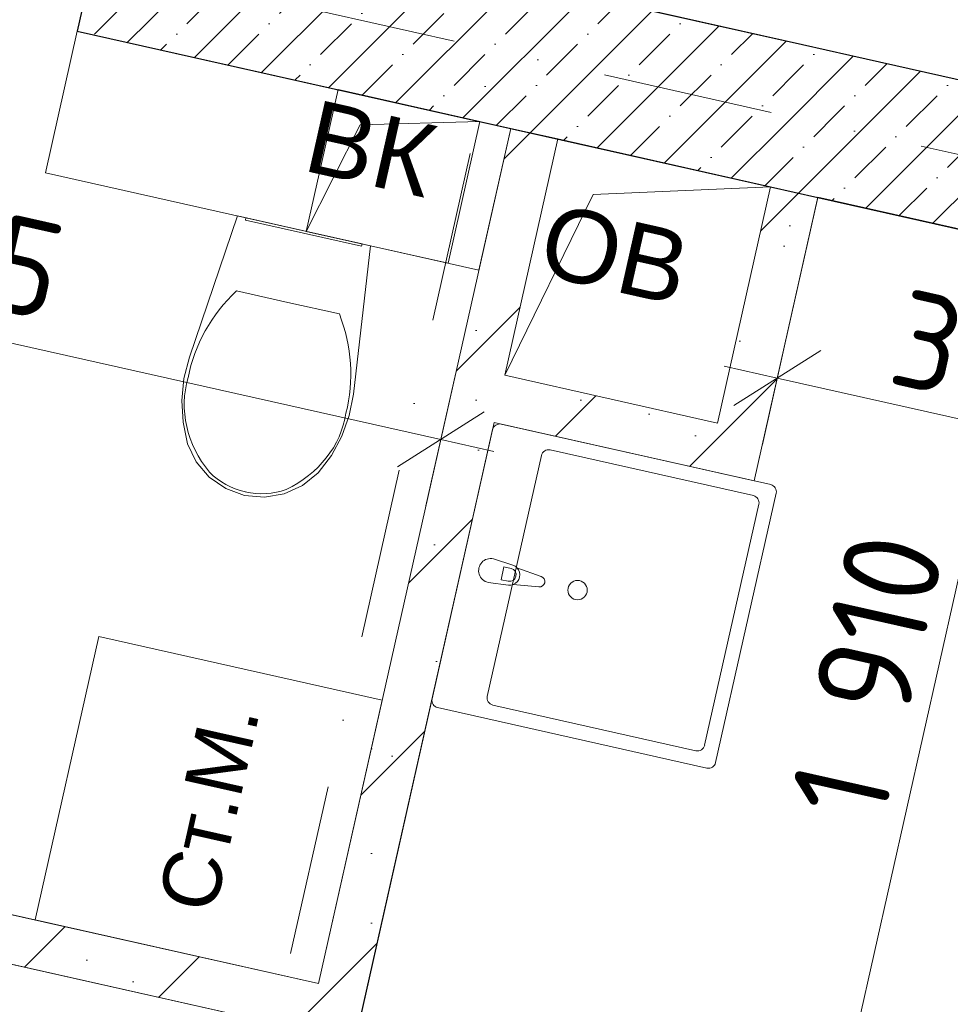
# Model space of a CAD drawing. Header units: millimetres. Extents: x -7213913 to -6937159, y 6128912 to 6404062.
# Tile 104 of 208: x -7192622 to -7190701, y 6165960 to 6167993. Entities that reach past the tile are written whole.
import ezdxf
from ezdxf.enums import TextEntityAlignment as Align

# ---------------------------------------------------------------- set-up
doc = ezdxf.new("R2010")
doc.units = ezdxf.units.MM
doc.header["$MEASUREMENT"] = 0
doc.linetypes.add('Штрихпунктирная', pattern=[670.277762, 352.777767, -176.388884, 0, -141.111112])
for name, color, linetype in [('S - квартира_помещение.АР', 7, 'Continuous'), ('АР-Мебель_Сантехника.АР', 7, 'Continuous'), ('АР-Стены_внутренние_пилоны.АР', 7, 'Continuous'), ('АР-Стены_Перегородки_межквартирные_200.АР', 7, 'Continuous'), ('АР-Чертеж-Оси_Осевые размеры.АР', 7, 'Continuous'), ('АР-Чертеж-Размеры.АР', 7, 'Continuous')]:
    doc.layers.add(name, color=color, linetype=linetype)
for name, color, linetype, lineweight in [('S - квартира_помещение.АР_Ном._пера__101', 252, 'Continuous', 0), ('S - квартира_помещение.АР_Ном._пера__2', 8, 'Continuous', 15), ('АР-Мебель_Сантехника.АР_Ном._пера__101', 252, 'Continuous', 0), ('АР-Стены_внутренние_пилоны.АР_Ном._пера__1', 7, 'Continuous', 30), ('АР-Стены_Перегородки_межквартирные_200.АР_Ном._пера__1', 7, 'Continuous', 15), ('АР-Чертеж-Оси_Осевые размеры.АР_Ном._пера__120', 7, 'Continuous', 0), ('АР-Чертеж-Размеры.АР_Ном._пера__1', 7, 'Continuous', 0), ('ИОС-Шахты и отверстия.АР_Ном._пера__1', 7, 'Continuous', 0), ('Паспорта Зон Archicad_Ном._пера__1', 7, 'Continuous', 0)]:
    doc.layers.add(name, color=color, linetype=linetype, lineweight=lineweight)
doc.layers.add('АР-Мебель_Сантехника.АР_Ном._пера__86', color=7, linetype='Continuous', lineweight=0, true_color=0xbdbdbd)
doc.styles.add('РЎР“Р•РќР•Р\xa0Р\x98Р\xa0_РЎРўР\x98Р›Р¬_1', font='txt')
doc.styles.add('РЎР“Р•РќР•Р\xa0Р\x98Р\xa0_РЎРўР\x98Р›Р¬_2', font='calibri.ttf')
doc.styles.add('РЎР“Р•РќР•Р\xa0Р\x98Р\xa0_РЎРўР\x98Р›Р¬_3', font='GOST_Common.ttf')
doc.styles.add('РЎР“Р•РќР•Р\xa0Р\x98Р\xa0_РЎРўР\x98Р›Р¬_5', font='GOTHIC.TTF')
doc.styles.add('РЎР“Р•РќР•Р\xa0Р\x98Р\xa0_РЎРўР\x98Р›Р¬_6', font='arial.ttf')
doc.dimstyles.new('СГЕНЕРИР_СТИЛЬ__2', dxfattribs={"dimtxt": 200, "dimasz": 142.5, "dimexe": 0.18, "dimexo": 0.0625, "dimgap": 0, "dimtad": 1, "dimdec": 0, "dimzin": 0, "dimdsep": 46, "dimtxsty": 'РЎР“Р•РќР•Р\xa0Р\x98Р\xa0_РЎРўР\x98Р›Р¬_3', "dimblk": 'ARROWHEAD_6', "dimblk1": 'ARROWHEAD_6', "dimblk2": 'ARROWHEAD_6', "dimcen": 0.09, "dimse1": 1, "dimse2": 1, "dimclrd": 7, "dimclre": 7, "dimclrt": 7, "dimazin": 0, "dimtfac": 1, "dimtdec": 4, "dimtmove": 2, "dimatfit": 3, "dimfxl": 1, "dimtolj": 1, "dimtzin": 0, "dimarcsym": 0})
doc.dimstyles.new('СГЕНЕРИР_СТИЛЬ__3', dxfattribs={"dimtxt": 200, "dimasz": 142.5, "dimexe": 0.18, "dimexo": 0.0625, "dimgap": 0, "dimtad": 1, "dimdec": 0, "dimzin": 0, "dimdsep": 46, "dimtxsty": 'РЎР“Р•РќР•Р\xa0Р\x98Р\xa0_РЎРўР\x98Р›Р¬_3', "dimblk": 'ARROWHEAD_6', "dimblk1": 'ARROWHEAD_6', "dimblk2": 'ARROWHEAD_6', "dimcen": 0.09, "dimse1": 1, "dimse2": 1, "dimclrd": 7, "dimclre": 7, "dimclrt": 7, "dimazin": 0, "dimtfac": 1, "dimtdec": 4, "dimtmove": 0, "dimatfit": 3, "dimfxl": 1, "dimtolj": 1, "dimtzin": 0, "dimarcsym": 0})
pattern_1 = [(45, (-6566190.34, 6562677.8), (-169.70563, 169.70563), []), (90, (-6566360.05, 6562847.5), (-216, 0), [0, -144, 0, -216]), (155, (-6566190.34, 6563017.2), (91.285545, 195.76248), [0, -105.6, 0, -182.4])]
pattern_2 = [(45, (-6566190.34, 6562677.8), (-84.852814, 84.852814), []), (45, (-6566232.77, 6562720.22), (-84.852814, 84.852814), [90, -30, 0, -30])]

# ---------------------------------------------------------------- blocks, each defined once
blk = doc.blocks.new('Холл_4_2_1', base_point=(-7192553, 6164911.2))
at = {"layer": 'S - квартира_помещение.АР_Ном._пера__2', "color": 8, "linetype": 'Continuous', "lineweight": 15, "flags": 128}
blk.add_lwpolyline([(-7192040, 6163771.4), (-7191583.1, 6165805.8), (-7191929.5, 6165883.6), (-7193876, 6166320.8), (-7194332.9, 6164286.4)], close=True, dxfattribs=at)
at = {"layer": 'Паспорта Зон Archicad_Ном._пера__1', "color": 7, "lineweight": 0, "style": 'РЎР“Р•РќР•Р\xa0Р\x98Р\xa0_РЎРўР\x98Р›Р¬_1'}
blk.add_attdef('ROOM_NUMBER', text='', height=250, rotation=347.3417, dxfattribs=at).set_placement((-7192770.7, 6164978.3), align=Align.MIDDLE_CENTER)
at = {"layer": 'Паспорта Зон Archicad_Ном._пера__1', "color": 7, "lineweight": 0, "style": 'РЎР“Р•РќР•Р\xa0Р\x98Р\xa0_РЎРўР\x98Р›Р¬_2'}
blk.add_attdef('ROOM_AREA', text='', height=200, rotation=347.3417, dxfattribs=at).set_placement((-7192004.9, 6163927.5), align=Align.MIDDLE_RIGHT)
blk = doc.blocks.new('Кухня-столовая_1_3_1', base_point=(-7189653.8, 6165236.3))
at = {"layer": 'S - квартира_помещение.АР_Ном._пера__2', "color": 8, "linetype": 'Continuous', "lineweight": 15, "flags": 128}
blk.add_lwpolyline([(-7192413.6, 6162107.9), (-7191828.2, 6161976.4), (-7190735.4, 6161731), (-7188797.3, 6161295.7), (-7187758.6, 6163871.8), (-7187586.3, 6166865.8), (-7190974.3, 6167626.7), (-7191105.8, 6167041.2), (-7191642.4, 6167161.8), (-7191929.5, 6165883.6), (-7191582.1, 6165805.6), (-7192039, 6163771.2), (-7192040, 6163771.4)], close=True, dxfattribs=at)
at = {"layer": 'Паспорта Зон Archicad_Ном._пера__1', "color": 7, "lineweight": 0, "style": 'РЎР“Р•РќР•Р\xa0Р\x98Р\xa0_РЎРўР\x98Р›Р¬_1'}
blk.add_attdef('ROOM_NUMBER', text='', height=250, rotation=347.3417, dxfattribs=at).set_placement((-7189955.1, 6164276.6), align=Align.MIDDLE_CENTER)
at = {"layer": 'Паспорта Зон Archicad_Ном._пера__1', "color": 7, "lineweight": 0, "style": 'РЎР“Р•РќР•Р\xa0Р\x98Р\xa0_РЎРўР\x98Р›Р¬_2'}
blk.add_attdef('ROOM_AREA', text='', height=200, rotation=347.3417, dxfattribs=at).set_placement((-7188843.5, 6161470), align=Align.MIDDLE_RIGHT)
blk = doc.blocks.new('С_у_3_4_1', base_point=(-7193273.2, 6167128))
at = {"layer": 'S - квартира_помещение.АР_Ном._пера__2', "color": 8, "linetype": 'Continuous', "lineweight": 15, "flags": 128}
blk.add_lwpolyline([(-7192005.1, 6166003.1), (-7191608.5, 6167769.1), (-7192503.2, 6167970), (-7192481.3, 6168067.6), (-7194167.5, 6168446.3), (-7194584.7, 6166587.7), (-7193852.9, 6166423.4), (-7193854.1, 6166418.3)], close=True, dxfattribs=at)
at = {"layer": 'Паспорта Зон Archicad_Ном._пера__1', "color": 7, "lineweight": 0, "style": 'РЎР“Р•РќР•Р\xa0Р\x98Р\xa0_РЎРўР\x98Р›Р¬_1'}
blk.add_attdef('ROOM_NUMBER', text='', height=250, rotation=347.3417, dxfattribs=at).set_placement((-7194118.8, 6166966), align=Align.MIDDLE_CENTER)
at = {"layer": 'Паспорта Зон Archicad_Ном._пера__1', "color": 7, "lineweight": 0, "style": 'РЎР“Р•РќР•Р\xa0Р\x98Р\xa0_РЎРўР\x98Р›Р¬_2'}
blk.add_attdef('ROOM_AREA', text='', height=200, rotation=347.3417, dxfattribs=at).set_placement((-7192731.6, 6166330.1), align=Align.MIDDLE_RIGHT)
blk = doc.blocks.new('Жилая комната №2_2_34_1', base_point=(-7189589.3, 6169649.3))
at = {"layer": 'S - квартира_помещение.АР_Ном._пера__2', "color": 8, "linetype": 'Continuous', "lineweight": 15, "flags": 128}
blk.add_lwpolyline([(-7186372.1, 6170154.6), (-7190647, 6171114.7), (-7191342.7, 6168016.9), (-7191006.1, 6167941.3), (-7191006.1, 6167941.3), (-7190908.5, 6167919.4), (-7190908.5, 6167919.4), (-7187554.3, 6167166), (-7187364.7, 6167645.3)], close=True, dxfattribs=at)
at = {"layer": 'Паспорта Зон Archicad_Ном._пера__1', "color": 7, "lineweight": 0, "style": 'РЎР“Р•РќР•Р\xa0Р\x98Р\xa0_РЎРўР\x98Р›Р¬_1'}
blk.add_attdef('ROOM_NUMBER', text='', height=250, rotation=347.3417, dxfattribs=at).set_placement((-7188710.6, 6168535.3), align=Align.MIDDLE_CENTER)
at = {"layer": 'Паспорта Зон Archicad_Ном._пера__1', "color": 7, "lineweight": 0, "style": 'РЎР“Р•РќР•Р\xa0Р\x98Р\xa0_РЎРўР\x98Р›Р¬_2'}
blk.add_attdef('ROOM_AREA', text='', height=200, rotation=347.3417, dxfattribs=at).set_placement((-7187570.1, 6167333.5), align=Align.MIDDLE_RIGHT)
blk = doc.blocks.new('Унитаз 23[24]_1', base_point=(-7192035.2, 6167557.5))
at = {"layer": 'АР-Мебель_Сантехника.АР_Ном._пера__101', "color": 252, "linetype": 'Continuous', "lineweight": 0}
for p, q in [((-7192068.4, 6167409.7), (-7192174.7, 6167433.6)), ((-7191962.1, 6167385.8), (-7192068.4, 6167409.7))]:
    blk.add_line(p, q, dxfattribs=at)
at = {"layer": 'АР-Мебель_Сантехника.АР_Ном._пера__101', "color": 252, "linetype": 'Continuous', "lineweight": 0, "flags": 128}
for points in [[(-7192287.5, 6167207.5), (-7192284.9, 6167162.3), (-7192275.4, 6167118), (-7192257.5, 6167080.7), (-7192230.7, 6167049.1), (-7192196.8, 6167025.4), (-7192158, 6167011.1), (-7192116.7, 6167007.4), (-7192075.9, 6167014.3), (-7192038.2, 6167031.4), (-7192006.1, 6167057.6), (-7191978.5, 6167093.5), (-7191956.9, 6167133.2), (-7191941.7, 6167175.9), (-7191933.3, 6167220.3), (-7191897.7, 6167526.6), (-7192172.8, 6167588.3), (-7192271.6, 6167296.3), (-7192283, 6167252.5)], [(-7191915.2, 6167530.5), (-7192155.2, 6167584.4), (-7192156.3, 6167579.5), (-7191916.3, 6167525.6)]]:
    blk.add_lwpolyline(points, close=True, dxfattribs=at)
at = {"layer": 'АР-Мебель_Сантехника.АР_Ном._пера__101', "color": 252, "linetype": 'Continuous', "lineweight": 0}
for centre, major_axis, start_param, end_param in [((-7191857.8, 6167169.7), (-414.9, 93.2), 5.753781, 6.306801), ((-7192361.4, 6167282.8), (-414.9, 93.2), 3.117975, 3.670995), ((-7192027, 6167185.9), (-250.7, 56.3), 6.227454, 7.128043), ((-7192201.6, 6167225.1), (-250.7, 56.3), 2.296732, 3.19732), ((-7192128.9, 6167136.6), (-135.2, 30.4), 0.938292, 1.564936), ((-7192130.5, 6167136.9), (-135.2, 30.4), 1.576657, 2.203301)]:
    blk.add_ellipse(centre, major_axis=major_axis, ratio=0.875546, start_param=start_param, end_param=end_param, dxfattribs=at)
blk = doc.blocks.new('Стиральная Машина 23[50]_1', base_point=(-7191939.4, 6166295.8))
at = {"layer": 'АР-Мебель_Сантехника.АР_Ном._пера__101', "color": 252, "linetype": 'Continuous', "lineweight": 0, "flags": 128}
blk.add_lwpolyline([(-7191873.6, 6166588.5), (-7192459.1, 6166720), (-7192590.5, 6166134.6), (-7192005.1, 6166003.1)], close=True, dxfattribs=at)
at = {"layer": 'АР-Мебель_Сантехника.АР_Ном._пера__86', "color": 9, "lineweight": 0, "true_color": 0xbdbdbd, "style": 'РЎР“Р•РќР•Р\xa0Р\x98Р\xa0_РЎРўР\x98Р›Р¬_6'}
blk.add_attdef('stDisplayText', text='', height=120, rotation=77.3417, dxfattribs=at).set_placement((-7192232.1, 6166367.4), align=Align.MIDDLE_CENTER)
blk = doc.blocks.new('Символ Проема в Полу 21[69]_1', base_point=(-7192030.5, 6167556.4))
at = {"layer": 'ИОС-Шахты и отверстия.АР_Ном._пера__1', "color": 7, "linetype": 'Continuous', "lineweight": 0, "flags": 128}
for points in [[(-7192030.5, 6167556.4), (-7191964.8, 6167849.1), (-7191672, 6167783.4), (-7191918.9, 6167776.7)], [(-7191918.9, 6167776.7), (-7191672, 6167783.4), (-7191737.8, 6167490.6), (-7192030.5, 6167556.4)]]:
    blk.add_lwpolyline(points, close=True, dxfattribs=at)
at = {"layer": 'ИОС-Шахты и отверстия.АР_Ном._пера__1', "color": 7, "linetype": 'Continuous', "lineweight": 0, "insert": (-7191867.1, 6167599), "char_height": 150, "attachment_point": 8, "rotation": 347.3417, "style": 'РЎР“Р•РќР•Р\xa0Р\x98Р\xa0_РЎРўР\x98Р›Р¬_6'}
blk.add_mtext('\\A1;{\\pqc;\\pt0;\\fArial|b0|i0|c204|p0;\\c739502;\\W1.000000;ВК\\fArial|b0|i0|c204|p0;\\W1.000000;\\A1{\\H.66x;\\S^  ;}\\fArial|b0|i0|c204|p0;\\W1.000000;\\fArial|b0|i0|c204|p0;\\W1.000000;\\A1{\\H.66x;\\S^  ;}\\fArial|b0|i0|c204|p0;\\W1.000000;\\fArial|b0|i0|c204|p0;\\W1.000000;\\A1{\\H.66x;\\S^  ;}}', dxfattribs=at)
blk = doc.blocks.new('Умывальник 23[88]_1', base_point=(-7191708.2, 6166869.1))
at = {"layer": 'АР-Мебель_Сантехника.АР_Ном._пера__101', "color": 252, "linetype": 'Continuous', "lineweight": 0}
for p, q in [((-7191656.8, 6166596.1), (-7191544.9, 6167093.7)), ((-7191527, 6167105.1), (-7191107.5, 6167010.8)), ((-7191096.1, 6166992.9), (-7191208, 6166495.3)), ((-7191628.3, 6166837.2), (-7191622.4, 6166863.7)), ((-7191622.4, 6166863.7), (-7191607.8, 6166860.4)), ((-7191613.8, 6166833.9), (-7191628.3, 6166837.2)), ((-7191225.9, 6166483.9), (-7191645.4, 6166578.2))]:
    blk.add_line(p, q, dxfattribs=at)
at = {"layer": 'АР-Мебель_Сантехника.АР_Ном._пера__101', "color": 252, "linetype": 'Continuous', "lineweight": 0, "flags": 128}
for points in [[(-7191770.7, 6166591), (-7191645.7, 6167147.1, -0.414214), (-7191627.8, 6167158.5), (-7191071.6, 6167033.5, -0.414214), (-7191060.3, 6167015.6), (-7191185.3, 6166459.4, -0.414214), (-7191203.2, 6166448.1), (-7191759.3, 6166573.1, -0.414214)], [(-7191655.1, 6166831.5), (-7191613.3, 6166826.2, 0.12102), (-7191603.3, 6166827.3), (-7191550.2, 6166822.2, 0.882566), (-7191545.3, 6166843.8), (-7191595.5, 6166861.9, 0.12102), (-7191604.1, 6166867.2), (-7191644.2, 6166880.3, 1)]]:
    blk.add_lwpolyline(points, format="xyb", close=True, dxfattribs=at)
at = {"layer": 'АР-Мебель_Сантехника.АР_Ном._пера__101', "color": 252, "linetype": 'Continuous', "lineweight": 0}
blk.add_circle((-7191470.5, 6166815.6), 20, dxfattribs=at)
for centre, radius, start, end in [((-7191530.3, 6167090.4), 15, 77.3338, 167.3338), ((-7191110.8, 6166996.2), 15, 347.3338, 77.3338), ((-7191610.8, 6166847.2), 13.6, 257.3338, 77.3338), ((-7191610.6, 6166847.1), 21.1, 290.1049, 44.5628), ((-7191642.1, 6166592.9), 15, 167.3338, 257.3338), ((-7191222.6, 6166498.6), 15, 257.3338, 347.3338)]:
    blk.add_arc(centre, radius, start, end, dxfattribs=at)
blk = doc.blocks.new('Символ Проема в Полу 21[131]_1', base_point=(-7191620.5, 6167259.3))
at = {"layer": 'ИОС-Шахты и отверстия.АР_Ном._пера__1', "color": 7, "linetype": 'Continuous', "lineweight": 0, "flags": 128}
for points in [[(-7191620.5, 6167259.3), (-7191510.9, 6167747.2), (-7191071.9, 6167648.6), (-7191438.4, 6167632.7)], [(-7191438.4, 6167632.7), (-7191071.9, 6167648.6), (-7191181.4, 6167160.7), (-7191620.5, 6167259.3)]]:
    blk.add_lwpolyline(points, close=True, dxfattribs=at)
at = {"layer": 'ИОС-Шахты и отверстия.АР_Ном._пера__1', "color": 7, "linetype": 'Continuous', "lineweight": 0, "insert": (-7191363.1, 6167380.7), "char_height": 150, "attachment_point": 8, "rotation": 347.3417, "style": 'РЎР“Р•РќР•Р\xa0Р\x98Р\xa0_РЎРўР\x98Р›Р¬_6'}
blk.add_mtext('\\A1;{\\pqc;\\pt0;\\fArial|b0|i0|c204|p0;\\c739502;\\W1.000000;ОВ\\fArial|b0|i0|c204|p0;\\W1.000000;\\A1{\\H.66x;\\S^  ;}\\fArial|b0|i0|c204|p0;\\W1.000000;\\fArial|b0|i0|c204|p0;\\W1.000000;\\A1{\\H.66x;\\S^  ;}\\fArial|b0|i0|c204|p0;\\W1.000000;\\fArial|b0|i0|c204|p0;\\W1.000000;\\A1{\\H.66x;\\S^  ;}}', dxfattribs=at)
blk = doc.blocks.new('Стена_32_1', base_point=(-7193854.1, 6166418.3))
at = {"layer": 'АР-Стены_Перегородки_межквартирные_200.АР', "linetype": 'Continuous', "lineweight": 0, "true_color": 0x000000}
h = blk.add_hatch(dxfattribs=at)
h.set_pattern_fill('БУТ__50__0001', color=18, style=0, pattern_type=2)
h.set_pattern_definition(pattern_1)
h.paths.add_polyline_path([(-7192663.7, 6166151), (-7192685.6, 6166053.4), (-7192027, 6165905.5), (-7192005.1, 6166003.1)])
h = blk.add_hatch(dxfattribs=at)
h.set_pattern_fill('БУТ__50__0001', color=18, style=0, pattern_type=2)
h.set_pattern_definition(pattern_1)
h.paths.add_polyline_path([(-7192005.1, 6166003.1), (-7192027, 6165905.5), (-7191929.5, 6165883.6)])
h = blk.add_hatch(dxfattribs=at)
h.set_pattern_fill('БУТ__50__0001', color=18, style=0, pattern_type=2)
h.set_pattern_definition(pattern_1)
h.paths.add_polyline_path([(-7191907.6, 6165981.2), (-7192005.1, 6166003.1), (-7191929.5, 6165883.6)])
at = {"layer": 'АР-Стены_Перегородки_межквартирные_200.АР_Ном._пера__1', "color": 7, "linetype": 'Continuous', "lineweight": 15, "flags": 128}
for points in [[(-7192005.1, 6166003.1), (-7192663.7, 6166151)], [(-7192685.6, 6166053.4), (-7191929.5, 6165883.6)], [(-7191929.5, 6165883.6), (-7191907.6, 6165981.2)]]:
    blk.add_lwpolyline(points, dxfattribs=at)
blk = doc.blocks.new('Стена_91_1', base_point=(-7191006.1, 6167941.3))
at = {"layer": 'АР-Стены_Перегородки_межквартирные_200.АР', "linetype": 'Continuous', "lineweight": 0, "true_color": 0x000000}
h = blk.add_hatch(dxfattribs=at)
h.set_pattern_fill('БУТ__50__0001', color=18, style=0, pattern_type=2)
h.set_pattern_definition(pattern_1)
h.paths.add_polyline_path([(-7190908.5, 6167919.4), (-7190908.5, 6167919.4), (-7191006.1, 6167941.3), (-7191006.1, 6167941.3)])
h = blk.add_hatch(dxfattribs=at)
h.set_pattern_fill('БУТ__50__0001', color=18, style=0, pattern_type=2)
h.set_pattern_definition(pattern_1)
h.paths.add_polyline_path([(-7191083.9, 6167138.8), (-7190974.3, 6167626.6), (-7191071.9, 6167648.6), (-7191181.4, 6167160.7)])
h = blk.add_hatch(dxfattribs=at)
h.set_pattern_fill('БУТ__50__0001', color=18, style=0, pattern_type=2)
h.set_pattern_definition(pattern_1)
h.paths.add_polyline_path([(-7191181.4, 6167160.7), (-7191203.3, 6167063.1), (-7191105.8, 6167041.2)])
h = blk.add_hatch(dxfattribs=at)
h.set_pattern_fill('БУТ__50__0001', color=18, style=0, pattern_type=2)
h.set_pattern_definition(pattern_1)
h.paths.add_polyline_path([(-7191083.9, 6167138.8), (-7191181.4, 6167160.7), (-7191105.8, 6167041.2)])
at = {"layer": 'АР-Стены_Перегородки_межквартирные_200.АР_Ном._пера__1', "color": 7, "linetype": 'Continuous', "lineweight": 30}
for p, q in [((-7190908.5, 6167919.4), (-7191006.1, 6167941.3)), ((-7191071.9, 6167648.6), (-7190974.3, 6167626.6))]:
    blk.add_line(p, q, dxfattribs=at)
at = {"layer": 'АР-Стены_Перегородки_межквартирные_200.АР_Ном._пера__1', "color": 7, "linetype": 'Continuous', "lineweight": 15, "flags": 128}
for points in [[(-7191006.1, 6167941.3), (-7191006.1, 6167941.3)], [(-7191006.1, 6167941.3), (-7190908.5, 6167919.4)], [(-7190908.5, 6167919.4), (-7190908.5, 6167919.4)], [(-7191071.9, 6167648.6), (-7191181.4, 6167160.7)], [(-7191105.8, 6167041.2), (-7190974.3, 6167626.6)], [(-7191105.8, 6167041.2), (-7191203.3, 6167063.1)]]:
    blk.add_lwpolyline(points, dxfattribs=at)
blk = doc.blocks.new('Стена_92_1', base_point=(-7191181.4, 6167160.7))
at = {"layer": 'АР-Стены_Перегородки_межквартирные_200.АР', "linetype": 'Continuous', "lineweight": 0, "true_color": 0x000000}
h = blk.add_hatch(dxfattribs=at)
h.set_pattern_fill('БУТ__50__0001', color=18, style=0, pattern_type=2)
h.set_pattern_definition(pattern_1)
h.paths.add_polyline_path([(-7191181.4, 6167160.7), (-7191620.5, 6167259.3), (-7191642.4, 6167161.8), (-7191203.3, 6167063.1)])
at = {"layer": 'АР-Стены_Перегородки_межквартирные_200.АР_Ном._пера__1', "color": 7, "linetype": 'Continuous', "lineweight": 15, "flags": 128}
for points in [[(-7191181.4, 6167160.7), (-7191620.5, 6167259.3)], [(-7191642.4, 6167161.8), (-7191203.3, 6167063.1)]]:
    blk.add_lwpolyline(points, dxfattribs=at)
blk = doc.blocks.new('Стена_93_1', base_point=(-7191907.6, 6165981.2))
at = {"layer": 'АР-Стены_Перегородки_межквартирные_200.АР', "linetype": 'Continuous', "lineweight": 0, "true_color": 0x000000}
h = blk.add_hatch(dxfattribs=at)
h.set_pattern_fill('БУТ__50__0001', color=18, style=0, pattern_type=2)
h.set_pattern_definition(pattern_1)
h.paths.add_polyline_path([(-7192005.1, 6166003.1), (-7191907.6, 6165981.2), (-7191510.9, 6167747.2), (-7191608.5, 6167769.1)])
at = {"layer": 'АР-Стены_Перегородки_межквартирные_200.АР_Ном._пера__1', "color": 7, "linetype": 'Continuous', "lineweight": 15, "flags": 128}
for points in [[(-7191608.5, 6167769.1), (-7192005.1, 6166003.1)], [(-7191510.9, 6167747.2), (-7191608.5, 6167769.1)], [(-7191620.5, 6167259.3), (-7191510.9, 6167747.2)], [(-7191907.6, 6165981.2), (-7191642.4, 6167161.8)]]:
    blk.add_lwpolyline(points, dxfattribs=at)
blk = doc.blocks.new('*D1014', base_point=(-6566190.3, 6562677.8))
at = {"layer": 'АР-Чертеж-Размеры.АР_Ном._пера__1', "color": 7, "linetype": 'Continuous', "lineweight": 0, "transparency": 16777216}
for p, q in [((-7193169.8, 6168119.7), (-7193145.1, 6168229.5)), ((-7193113, 6168030.1), (-7193226.5, 6168209.4)), ((-7193032.6, 6168088.9), (-7193307, 6168150.6)), ((-7193566.4, 6166353.7), (-7193169.8, 6168119.7)), ((-7193623.1, 6166443.3), (-7193509.7, 6166264.1)), ((-7193429.2, 6166322.9), (-7193703.6, 6166384.5)), ((-7193591.1, 6166244), (-7193566.4, 6166353.7))]:
    blk.add_line(p, q, dxfattribs=at)
at = {"layer": 'АР-Чертеж-Размеры.АР_Ном._пера__1', "color": 7, "lineweight": 0, "transparency": 16777216, "insert": (-7193516.5, 6166830.3), "char_height": 200, "attachment_point": 7, "rotation": 77.3417, "style": 'РЎР“Р•РќР•Р\xa0Р\x98Р\xa0_РЎРўР\x98Р›Р¬_3'}
blk.add_mtext('\\A1;{\\pql;\\fGOST Common|b0|i0|c204|p0;\\W1.000000;1\xa0810}', dxfattribs=at)
blk = doc.blocks.new('ARROWHEAD_6')
at = {"color": 0, "linetype": 'Continuous', "lineweight": 0}
for p, q in [((-0.5, -0.5), (0.5, 0.5)), ((0, 0), (-1, 0))]:
    blk.add_line(p, q, dxfattribs=at)
blk = doc.blocks.new('*D1015', base_point=(-6566190.3, 6562677.8))
at = {"layer": 'АР-Чертеж-Размеры.АР_Ном._пера__1', "color": 7, "linetype": 'Continuous', "lineweight": 0, "transparency": 16777216}
for p, q in [((-7194302.8, 6167843.3), (-7194364.4, 6167568.9)), ((-7194244, 6167762.8), (-7194423.2, 6167649.3)), ((-7194333.6, 6167706.1), (-7194443.4, 6167730.7)), ((-7191752.8, 6167126.8), (-7194333.6, 6167706.1)), ((-7191722, 6167264), (-7191783.6, 6166989.6)), ((-7191842.4, 6167070), (-7191663.2, 6167183.5)), ((-7191643, 6167102.1), (-7191752.8, 6167126.8))]:
    blk.add_line(p, q, dxfattribs=at)
at = {"layer": 'АР-Чертеж-Размеры.АР_Ном._пера__1', "color": 7, "lineweight": 0, "transparency": 16777216, "insert": (-7193217.4, 6167516.9), "char_height": 200, "attachment_point": 7, "rotation": 347.3487, "style": 'РЎР“Р•РќР•Р\xa0Р\x98Р\xa0_РЎРўР\x98Р›Р¬_3'}
blk.add_mtext('\\A1;{\\pql;\\fGOST Common|b0|i0|c204|p0;\\W1.000000;2\xa0645}', dxfattribs=at)
blk = doc.blocks.new('*D1095', base_point=(-6566190.3, 6562677.8))
at = {"layer": 'АР-Чертеж-Размеры.АР_Ном._пера__1', "color": 7, "linetype": 'Continuous', "lineweight": 0, "transparency": 16777216}
for p, q in [((-7191088.9, 6167116.4), (-7191027.2, 6167390.8)), ((-7190968.4, 6167310.3), (-7191147.7, 6167196.8)), ((-7191167.8, 6167278.2), (-7191058.1, 6167253.6)), ((-7191058.1, 6167253.6), (-7187670.1, 6166492.8)), ((-7187700.9, 6166355.6), (-7187639.3, 6166630)), ((-7187759.7, 6166436.1), (-7187580.5, 6166549.6)), ((-7187670.1, 6166492.8), (-7187560.3, 6166468.2))]:
    blk.add_line(p, q, dxfattribs=at)
at = {"layer": 'АР-Чертеж-Размеры.АР_Ном._пера__1', "color": 7, "lineweight": 0, "transparency": 16777216, "insert": (-7190834.9, 6167244.5), "char_height": 200, "attachment_point": 7, "rotation": 347.3444, "style": 'РЎР“Р•РќР•Р\xa0Р\x98Р\xa0_РЎРўР\x98Р›Р¬_3'}
blk.add_mtext('\\A1;{\\pql;\\fGOST Common|b0|i0|c204|p0;\\W1.000000;3\xa0472}', dxfattribs=at)
blk = doc.blocks.new('*D1096', base_point=(-6566190.3, 6562677.8))
at = {"layer": 'АР-Чертеж-Размеры.АР_Ном._пера__1', "color": 7, "linetype": 'Continuous', "lineweight": 0, "transparency": 16777216}
for p, q in [((-7190530, 6167526.9), (-7190505.4, 6167636.6)), ((-7190473.3, 6167437.3), (-7190586.8, 6167616.5)), ((-7190392.8, 6167496.1), (-7190667.2, 6167557.7)), ((-7190948.6, 6165663.3), (-7190530, 6167526.9)), ((-7191005.3, 6165752.9), (-7190891.8, 6165573.7)), ((-7190811.4, 6165632.5), (-7191085.8, 6165694.1)), ((-7190973.2, 6165553.5), (-7190948.6, 6165663.3))]:
    blk.add_line(p, q, dxfattribs=at)
at = {"layer": 'АР-Чертеж-Размеры.АР_Ном._пера__1', "color": 7, "lineweight": 0, "transparency": 16777216, "insert": (-7190839.1, 6166333.1), "char_height": 200, "attachment_point": 7, "rotation": 77.342, "style": 'РЎР“Р•РќР•Р\xa0Р\x98Р\xa0_РЎРўР\x98Р›Р¬_3'}
blk.add_mtext('\\A1;{\\pql;\\fGOST Common|b0|i0|c204|p0;\\W1.000000;1\xa0910}', dxfattribs=at)
blk = doc.blocks.new('*D1109', base_point=(-6566190.3, 6562677.8))
at = {"layer": 'АР-Чертеж-Размеры.АР_Ном._пера__1', "color": 7, "linetype": 'Continuous', "lineweight": 0, "transparency": 16777216}
for p, q in [((-7191293.7, 6168235.1), (-7191232.1, 6168509.5)), ((-7191173.3, 6168429), (-7191352.5, 6168315.6)), ((-7191372.6, 6168397), (-7191262.9, 6168372.3)), ((-7191262.9, 6168372.3), (-7187474.5, 6167521.5)), ((-7187505.3, 6167384.3), (-7187443.7, 6167658.7)), ((-7187564.1, 6167464.7), (-7187384.9, 6167578.2)), ((-7187474.5, 6167521.5), (-7187364.7, 6167496.8))]:
    blk.add_line(p, q, dxfattribs=at)
at = {"layer": 'АР-Чертеж-Размеры.АР_Ном._пера__1', "color": 7, "lineweight": 0, "transparency": 16777216, "insert": (-7189670.1, 6168055.6), "char_height": 200, "attachment_point": 7, "rotation": 347.342, "style": 'РЎР“Р•РќР•Р\xa0Р\x98Р\xa0_РЎРўР\x98Р›Р¬_3'}
blk.add_mtext('\\A1;{\\pql;\\fGOST Common|b0|i0|c204|p0;\\W1.000000;3\xa0883}', dxfattribs=at)
blk = doc.blocks.new('Стена_413_1', base_point=(-7192470.3, 6168116.4))
at = {"layer": 'АР-Стены_внутренние_пилоны.АР', "linetype": 'Continuous', "lineweight": 0, "true_color": 0x000000}
h = blk.add_hatch(dxfattribs=at)
h.set_pattern_fill('ЖЕЛЕЗОБЕТОН__PROJECT__0001', color=18, style=0, pattern_type=2)
h.set_pattern_definition(pattern_2)
h.paths.add_polyline_path([(-7191071.9, 6167648.6), (-7191006.1, 6167941.3), (-7192437.5, 6168262.7), (-7192503.2, 6167970)])
h = blk.add_hatch(dxfattribs=at)
h.set_pattern_fill('ЖЕЛЕЗОБЕТОН__PROJECT__0001', color=18, style=0, pattern_type=2)
h.set_pattern_definition(pattern_2)
h.paths.add_polyline_path([(-7190974.3, 6167626.6), (-7190908.5, 6167919.4), (-7191006.1, 6167941.3), (-7191071.9, 6167648.6)])
h = blk.add_hatch(dxfattribs=at)
h.set_pattern_fill('ЖЕЛЕЗОБЕТОН__PROJECT__0001', color=18, style=0, pattern_type=2)
h.set_pattern_definition(pattern_2)
h.paths.add_polyline_path([(-7187429.5, 6166830.5), (-7187363.8, 6167123.2), (-7190908.5, 6167919.4), (-7190974.3, 6167626.6)])
at = {"layer": 'АР-Стены_внутренние_пилоны.АР_Ном._пера__1', "color": 7, "linetype": 'Continuous', "lineweight": 30, "flags": 128}
for points in [[(-7192437.5, 6168262.7), (-7192503.2, 6167970)], [(-7191006.1, 6167941.3), (-7192437.5, 6168262.7)], [(-7192503.2, 6167970), (-7191071.9, 6167648.6)], [(-7187363.8, 6167123.2), (-7190908.5, 6167919.4)], [(-7190974.3, 6167626.6), (-7187429.5, 6166830.5)]]:
    blk.add_lwpolyline(points, dxfattribs=at)
at = {"layer": 'АР-Стены_Перегородки_межквартирные_200.АР_Ном._пера__1', "color": 7, "linetype": 'Continuous', "lineweight": 30}
for p, q in [((-7190908.5, 6167919.4), (-7191006.1, 6167941.3)), ((-7191071.9, 6167648.6), (-7190974.3, 6167626.6))]:
    blk.add_line(p, q, dxfattribs=at)
blk = doc.blocks.new('Стандартный Маркер Сетки[191]_1', base_point=(-7210705, 6172211.8))
at = {"layer": 'АР-Чертеж-Оси_Осевые размеры.АР_Ном._пера__120', "color": 7, "linetype": 'Штрихпунктирная', "lineweight": 0}
blk.add_line((-7209729.3, 6171992.7), (-7185628.8, 6166579.8), dxfattribs=at)
at = {"layer": 'АР-Чертеж-Оси_Осевые размеры.АР_Ном._пера__120', "color": 7, "lineweight": 0, "style": 'РЎР“Р•РќР•Р\xa0Р\x98Р\xa0_РЎРўР\x98Р›Р¬_5'}
blk.add_attdef('AC_MarkerText_1', text='', height=350, rotation=347.3417, dxfattribs=at).set_placement((-7211122.9, 6172502.4), align=Align.TOP_CENTER)
blk = doc.blocks.new('Стандартный Маркер Сетки[215]_1', base_point=(-7210705, 6172211.8))
at = {"layer": 'АР-Чертеж-Оси_Осевые размеры.АР_Ном._пера__120', "color": 7, "linetype": 'Штрихпунктирная', "lineweight": 0}
blk.add_line((-7209729.3, 6171992.7), (-7185628.8, 6166579.8), dxfattribs=at)
at = {"layer": 'АР-Чертеж-Оси_Осевые размеры.АР_Ном._пера__120', "color": 7, "lineweight": 0, "style": 'РЎР“Р•РќР•Р\xa0Р\x98Р\xa0_РЎРўР\x98Р›Р¬_5'}
blk.add_attdef('AC_MarkerText_1', text='', height=350, rotation=347.3417, dxfattribs=at).set_placement((-7211122.9, 6172502.4), align=Align.TOP_CENTER)
blk = doc.blocks.new('Стандартный Маркер Сетки[230]_1', base_point=(-7184274.4, 6200743.3))
at = {"layer": 'АР-Чертеж-Оси_Осевые размеры.АР_Ном._пера__120', "color": 7, "linetype": 'Штрихпунктирная', "lineweight": 0}
blk.add_line((-7184493.5, 6199767.6), (-7199265.6, 6133995.6), dxfattribs=at)
at = {"layer": 'АР-Чертеж-Оси_Осевые размеры.АР_Ном._пера__120', "color": 7, "lineweight": 0, "style": 'РЎР“Р•РќР•Р\xa0Р\x98Р\xa0_РЎРўР\x98Р›Р¬_5'}
blk.add_attdef('AC_MarkerText_1', text='', height=350, rotation=347.3417, dxfattribs=at).set_placement((-7199524.3, 6132713.2), align=Align.TOP_CENTER)

msp = doc.modelspace()

# ---------------------------------------------------------------- linework, layer by layer
at = {"layer": 'S - квартира_помещение.АР', "color": 254, "linetype": 'Continuous', "lineweight": 0, "true_color": 0xffe1c4, "flags": 128}
msp.add_lwpolyline([(-7186372.1, 6170154.6), (-7190647, 6171114.7), (-7191342.7, 6168016.9), (-7191006.1, 6167941.3), (-7191006.1, 6167941.3), (-7190908.5, 6167919.4), (-7190908.5, 6167919.4), (-7187554.3, 6167166), (-7187364.7, 6167645.3)], close=True, dxfattribs=at)
at = {"layer": 'S - квартира_помещение.АР', "color": 254, "linetype": 'Continuous', "lineweight": 0, "true_color": 0xd8d8d8, "flags": 128}
for points in [[(-7192005.1, 6166003.1), (-7191608.5, 6167769.1), (-7192503.2, 6167970), (-7192481.3, 6168067.6), (-7194167.5, 6168446.3), (-7194584.7, 6166587.7), (-7193852.9, 6166423.4), (-7193854.1, 6166418.3)], [(-7192413.6, 6162107.9), (-7191828.2, 6161976.4), (-7190735.4, 6161731), (-7188797.3, 6161295.7), (-7187758.6, 6163871.8), (-7187586.3, 6166865.8), (-7190974.3, 6167626.7), (-7191105.8, 6167041.2), (-7191642.4, 6167161.8), (-7191929.5, 6165883.6), (-7191582.1, 6165805.6), (-7192039, 6163771.2), (-7192040, 6163771.4)], [(-7192040, 6163771.4), (-7191583.1, 6165805.8), (-7191929.5, 6165883.6), (-7193876, 6166320.8), (-7194332.9, 6164286.4)]]:
    msp.add_lwpolyline(points, close=True, dxfattribs=at)
at = {"layer": 'S - квартира_помещение.АР_Ном._пера__101', "color": 252, "linetype": 'Continuous', "lineweight": 0, "flags": 128}
msp.add_lwpolyline([(-7191930, 6165883.7), (-7187697.6, 6164931.9), (-7187586.6, 6166864.7), (-7190974.3, 6167626.5), (-7191105.8, 6167041.2), (-7191642.6, 6167161.8)], close=True, dxfattribs=at)
at = {"layer": 'АР-Мебель_Сантехника.АР_Ном._пера__101', "color": 252, "linetype": 'Continuous', "lineweight": 0}
msp.add_lwpolyline([(-7192568.9, 6167677.3), (-7191674.2, 6167476.4), (-7191608.5, 6167769.1), (-7192503.2, 6167970)], close=True, dxfattribs=at)

# ---------------------------------------------------------------- block references
at = {"layer": 'S - квартира_помещение.АР', "color": 7, "linetype": 'Continuous', "lineweight": 0}
for name, p in [('Жилая комната №2_2_34_1', (-7189589.3, 6169649.3)), ('С_у_3_4_1', (-7193273.2, 6167128)), ('Кухня-столовая_1_3_1', (-7189653.8, 6165236.3)), ('Холл_4_2_1', (-7192553, 6164911.2))]:
    msp.add_blockref(name, p, dxfattribs=at)
at = {"layer": 'АР-Мебель_Сантехника.АР', "color": 252, "linetype": 'Continuous', "lineweight": 0}
for name, p in [('Унитаз 23[24]_1', (-7192035.2, 6167557.5)), ('Умывальник 23[88]_1', (-7191708.2, 6166869.1))]:
    msp.add_blockref(name, p, dxfattribs=at)
msp.add_blockref('Стиральная Машина 23[50]_1', (-7191939.4, 6166295.8), dxfattribs=at).add_auto_attribs({'stDisplayText': 'Ст.М.'})
at = {"layer": 'АР-Стены_внутренние_пилоны.АР', "color": 7, "lineweight": 0}
msp.add_blockref('Стена_413_1', (-7192470.3, 6168116.4), dxfattribs=at)
at = {"layer": 'АР-Стены_Перегородки_межквартирные_200.АР', "color": 7, "lineweight": 0}
for name, p in [('Стена_91_1', (-7191006.1, 6167941.3)), ('Стена_93_1', (-7191907.6, 6165981.2)), ('Стена_92_1', (-7191181.4, 6167160.7)), ('Стена_32_1', (-7193854.1, 6166418.3))]:
    msp.add_blockref(name, p, dxfattribs=at)
at = {"layer": 'АР-Чертеж-Оси_Осевые размеры.АР', "color": 8, "linetype": 'Continuous', "lineweight": 15}
for name, p in [('Стандартный Маркер Сетки[230]_1', (-7184274.4, 6200743.3)), ('Стандартный Маркер Сетки[191]_1', (-7210705, 6172211.8)), ('Стандартный Маркер Сетки[215]_1', (-7210705, 6172211.8))]:
    msp.add_blockref(name, p, dxfattribs=at)
at = {"layer": 'ИОС-Шахты и отверстия.АР_Ном._пера__1', "color": 7, "linetype": 'Continuous', "lineweight": 0}
for name, p in [('Символ Проема в Полу 21[69]_1', (-7192030.5, 6167556.4)), ('Символ Проема в Полу 21[131]_1', (-7191620.5, 6167259.3))]:
    msp.add_blockref(name, p, dxfattribs=at)

# ---------------------------------------------------------------- dimensions: what is measured, and where the dimension line sits
at = {"layer": 'АР-Чертеж-Размеры.АР', "color": 7, "linetype": 'Continuous', "lineweight": 0}
for base, p1, p2, angle, dimstyle, picture, middle, turn in [((-7187474.5, 6167521.5), (-7191342.7, 6168016.9), (-7187554.3, 6167166), 347.342, 'СГЕНЕРИР_СТИЛЬ__3', '*D1109', (-7189313.5, 6168078), 347.342), ((-7193169.8, 6168119.7), (-7192929.6, 6166210.7), (-7189966.3, 6167400.3), 77.3417, 'СГЕНЕРИР_СТИЛЬ__2', '*D1014', (-7193538.9, 6167186.9), 77.3417), ((-7194333.6, 6167706.1), (-7191806.8, 6166886.1), (-7194376.1, 6167517), 167.3487, 'СГЕНЕРИР_СТИЛЬ__2', '*D1015', (-7192860.7, 6167539.4), 347.3487), ((-7187670.1, 6166492.8), (-7190974.3, 6167626.5), (-7187586.3, 6166865.8), 347.3444, 'СГЕНЕРИР_СТИЛЬ__2', '*D1095', (-7190478.3, 6167266.9), 347.3444), ((-7190530, 6167526.9), (-7191929.5, 6165883.6), (-7189966.3, 6167400.3), 77.342, 'СГЕНЕРИР_СТИЛЬ__3', '*D1096', (-7190861.5, 6166689.7), 77.342)]:
    dim = msp.add_linear_dim(base=base, p1=p1, p2=p2, angle=angle, dimstyle=dimstyle, dxfattribs=at)
    dim.commit()
    dim.dimension.update_dxf_attribs({"geometry": picture, "text_midpoint": middle, "dimtype": 160, "text_rotation": turn})

doc.saveas('drawing.dxf')
